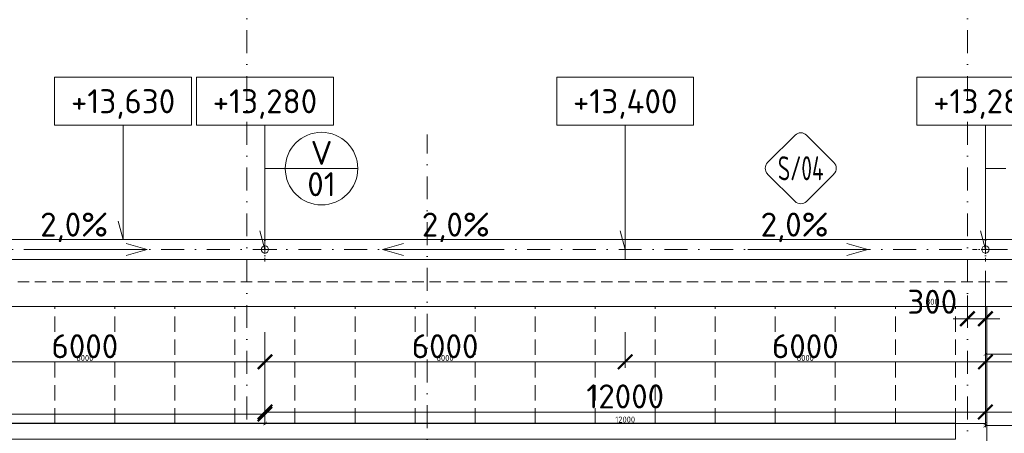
# Model space of a CAD drawing. Header units: millimetres. Extents: x -725694 to 5289369, y -1488057 to 2187451.
# Tile 210 of 256: x 122765 to 139164, y 174241 to 181125. Entities that reach past the tile are written whole.
import ezdxf
from ezdxf import colors
from ezdxf.entities.mleader import LeaderData, LeaderLine
from ezdxf.enums import TextEntityAlignment as Align
from ezdxf.math import Vec2, Vec3

# ---------------------------------------------------------------- set-up
doc = ezdxf.new("R2010")
doc.units = ezdxf.units.MM
for name, pattern in [('CENTERX2', [101.6, 63.5, -12.7, 12.7, -12.7]), ('DASHDOT', [25.4, 12.7, -6.35, 0, -6.35]), ('ČÁRKOVANÁ', [19.05, 12.7, -6.35])]:
    doc.linetypes.add(name, pattern=pattern)
doc.layers.get('Defpoints').update_dxf_attribs({"color": 8})
for name, color, linetype, lineweight in [('A99_N_kce-pohl', 1, 'Continuous', 9), ('A99_N_koty-200', 5, 'Continuous', 5), ('A99_N_koty-200 @ 200', 5, 'Continuous', 5), ('A99_N_koty-200 @ 50 (2)', 5, 'Continuous', 5), ('A99_N_koty-vysk', 160, 'Continuous', 5), ('A99_N_txt-popis-50 @ 200', 240, 'Continuous', 9), ('A99_N_znaceni 200', 5, 'Continuous', 5), ('A99_S_osy', 1, 'CENTERX2', 5)]:
    doc.layers.add(name, color=color, linetype=linetype, lineweight=lineweight)
doc.styles.add('A99_kota', font='isocpeur.ttf', dxfattribs={"height": 2})
doc.styles.add('A99_popis', font='isocpeur.ttf')
doc.styles.add('ad_popis 100', font='isocpeur.ttf', dxfattribs={"height": 200})
doc.dimstyles.new('A99_kota_200 new', dxfattribs={"dimscale": 200, "dimtxt": 2, "dimasz": 1.2, "dimexe": 0.5, "dimexo": 1.5, "dimgap": 0.3, "dimtad": 1, "dimdec": 0, "dimzin": 3, "dimdsep": 46, "dimtxsty": 'A99_kota', "dimblk": 'ARCHTICK', "dimcen": 2.5, "dimazin": 2, "dimtfac": 0.75, "dimtdec": 0, "dimtmove": 2, "dimatfit": 0, "dimfxl": 0, "dimtolj": 1, "dimtzin": 0, "dimlwd": 5, "dimlwe": 5, "dimarcsym": 0})

# ---------------------------------------------------------------- blocks, each defined once
blk = doc.blocks.new('*U66')
at = {"color": 0, "linetype": 'ByBlock'}
for p, q in [((5.7, -4), (5.7, -14.35)), ((5.7, -14.35), (5.286, -12.805))]:
    blk.add_line(p, q, dxfattribs=at)
blk.add_lwpolyline([(0, -4), (11.4, -4), (11.4, 0), (0, 0)], close=True, dxfattribs=at)
at = {"color": 0, "linetype": 'ByBlock', "style": 'A99_kota'}
for tag, p in [('VYSKA', (5.7, -2.241)), ('VYSKA_POPIS1', (5.7, -6.041)), ('VYSKA_POPIS2', (5.9, -9.541)), ('VYSKA_POPIS3', (5.9, -13.041))]:
    blk.add_attdef(tag, text='', height=2, dxfattribs=at).set_placement(p, align=Align.MIDDLE)
blk = doc.blocks.new('_ArchTick')
at = {"color": 0, "linetype": 'ByBlock', "const_width": 0.15}
blk.add_lwpolyline([(-0.5, -0.5), (0.5, 0.5)], dxfattribs=at)
blk = doc.blocks.new('*D5413')
at = {"layer": 'A99_N_koty-200', "color": 0, "linetype": 'Continuous', "lineweight": 5, "transparency": 16777216}
for p, q in [((138850, 176947.5), (138850, 176047.5)), ((138550, 176535), (138550, 176047.5)), ((138550, 176147.5), (138310, 176147.5)), ((138550, 176147.5), (138850, 176147.5)), ((138850, 176147.5), (139090, 176147.5))]:
    blk.add_line(p, q, dxfattribs=at)
at = {"layer": 'Defpoints', "color": 0, "linetype": 'Continuous', "lineweight": 0, "transparency": 16777216}
for p in [(138850, 177300), (138550, 176835), (138850, 176147.5)]:
    blk.add_point(p, dxfattribs=at)
at = {"layer": 'A99_N_koty-200', "color": 0, "linetype": 'Continuous', "lineweight": 5, "transparency": 16777216, "xscale": 240, "yscale": 240, "zscale": 240}
blk.add_blockref('_ArchTick', (138550, 176147.5), dxfattribs=at)
at = {"layer": 'A99_N_koty-200', "color": 0, "linetype": 'Continuous', "lineweight": 5, "transparency": 16777216, "xscale": 240, "yscale": 240, "zscale": 240, "rotation": 180}
blk.add_blockref('_ArchTick', (138850, 176147.5), dxfattribs=at)
at = {"layer": 'A99_N_koty-200', "color": 0, "linetype": 'Continuous', "transparency": 16777216, "insert": (137965, 176430), "char_height": 400, "attachment_point": 5, "style": 'A99_kota'}
blk.add_mtext('\\A1;300', dxfattribs=at)
blk = doc.blocks.new('*D5414')
at = {"layer": 'A99_N_koty-200', "color": 0, "linetype": 'Continuous', "lineweight": 5, "transparency": 16777216}
for p, q in [((138550, 176347.5), (138550, 176122.5)), ((138850, 176347.5), (138850, 176122.5)), ((138550, 176147.5), (138490, 176147.5)), ((138550, 176147.5), (138850, 176147.5)), ((138850, 176147.5), (138910, 176147.5))]:
    blk.add_line(p, q, dxfattribs=at)
at = {"layer": 'Defpoints', "color": 0, "linetype": 'Continuous', "lineweight": 0, "transparency": 16777216}
for p in [(138850, 177300), (138550, 176835), (138850, 176147.5)]:
    blk.add_point(p, dxfattribs=at)
at = {"layer": 'A99_N_koty-200', "color": 0, "linetype": 'Continuous', "lineweight": 5, "transparency": 16777216, "xscale": 60, "yscale": 60, "zscale": 60}
blk.add_blockref('_ArchTick', (138550, 176147.5), dxfattribs=at)
at = {"layer": 'A99_N_koty-200', "color": 0, "linetype": 'Continuous', "lineweight": 5, "transparency": 16777216, "xscale": 60, "yscale": 60, "zscale": 60, "rotation": 180}
blk.add_blockref('_ArchTick', (138850, 176147.5), dxfattribs=at)
at = {"layer": 'A99_N_koty-200', "color": 0, "linetype": 'Continuous', "transparency": 16777216, "insert": (137965, 176430), "char_height": 100, "attachment_point": 5, "style": 'A99_kota'}
blk.add_mtext('\\A1;300', dxfattribs=at)
blk = doc.blocks.new('*D5416')
at = {"layer": 'A99_N_koty-200', "color": 0, "linetype": 'Continuous', "lineweight": 5, "transparency": 16777216}
for p, q in [((126850, 175395), (126850, 174495)), ((138850, 175395), (138850, 174495)), ((126850, 174595), (138850, 174595))]:
    blk.add_line(p, q, dxfattribs=at)
at = {"layer": 'Defpoints', "color": 0, "linetype": 'Continuous', "lineweight": 0, "transparency": 16777216}
for p in [(126850, 177300), (138850, 176835), (138850, 174595)]:
    blk.add_point(p, dxfattribs=at)
at = {"layer": 'A99_N_koty-200', "color": 0, "linetype": 'Continuous', "lineweight": 5, "transparency": 16777216, "xscale": 240, "yscale": 240, "zscale": 240, "rotation": 180}
blk.add_blockref('_ArchTick', (126850, 174595), dxfattribs=at)
at = {"layer": 'A99_N_koty-200', "color": 0, "linetype": 'Continuous', "lineweight": 5, "transparency": 16777216, "xscale": 240, "yscale": 240, "zscale": 240}
blk.add_blockref('_ArchTick', (138850, 174595), dxfattribs=at)
at = {"layer": 'A99_N_koty-200', "color": 0, "linetype": 'Continuous', "transparency": 16777216, "insert": (132850, 174855), "char_height": 400, "attachment_point": 5, "style": 'A99_kota'}
blk.add_mtext('\\A1;12000', dxfattribs=at)
blk = doc.blocks.new('*D5417')
at = {"layer": 'A99_N_koty-200', "color": 0, "linetype": 'Continuous', "lineweight": 5, "transparency": 16777216}
for p, q in [((126850, 174605), (126850, 174380)), ((138850, 174605), (138850, 174380)), ((126850, 174405), (138850, 174405))]:
    blk.add_line(p, q, dxfattribs=at)
at = {"layer": 'Defpoints', "color": 0, "linetype": 'Continuous', "lineweight": 0, "transparency": 16777216}
for p in [(126850, 177300), (138850, 176835), (138850, 174405)]:
    blk.add_point(p, dxfattribs=at)
at = {"layer": 'A99_N_koty-200', "color": 0, "linetype": 'Continuous', "lineweight": 5, "transparency": 16777216, "xscale": 60, "yscale": 60, "zscale": 60, "rotation": 180}
blk.add_blockref('_ArchTick', (126850, 174405), dxfattribs=at)
at = {"layer": 'A99_N_koty-200', "color": 0, "linetype": 'Continuous', "lineweight": 5, "transparency": 16777216, "xscale": 60, "yscale": 60, "zscale": 60}
blk.add_blockref('_ArchTick', (138850, 174405), dxfattribs=at)
at = {"layer": 'A99_N_koty-200', "color": 0, "linetype": 'Continuous', "transparency": 16777216, "insert": (132850, 174470), "char_height": 100, "attachment_point": 5, "style": 'A99_kota'}
blk.add_mtext('\\A1;12000', dxfattribs=at)
blk = doc.blocks.new('*D5419')
at = {"layer": 'A99_N_koty-200', "color": 0, "linetype": 'Continuous', "lineweight": 5, "transparency": 16777216}
for p, q in [((132850, 175925), (132850, 175330)), ((138850, 175925), (138850, 175330)), ((138850, 175430), (132850, 175430))]:
    blk.add_line(p, q, dxfattribs=at)
at = {"layer": 'Defpoints', "color": 0, "linetype": 'Continuous', "lineweight": 0, "transparency": 16777216}
for p in [(132850, 176225), (138850, 176225), (132850, 175430)]:
    blk.add_point(p, dxfattribs=at)
at = {"layer": 'A99_N_koty-200', "color": 0, "linetype": 'Continuous', "lineweight": 5, "transparency": 16777216, "xscale": 240, "yscale": 240, "zscale": 240, "rotation": 180}
blk.add_blockref('_ArchTick', (132850, 175430), dxfattribs=at)
at = {"layer": 'A99_N_koty-200', "color": 0, "linetype": 'Continuous', "lineweight": 5, "transparency": 16777216, "xscale": 240, "yscale": 240, "zscale": 240}
blk.add_blockref('_ArchTick', (138850, 175430), dxfattribs=at)
at = {"layer": 'A99_N_koty-200', "color": 0, "linetype": 'Continuous', "transparency": 16777216, "insert": (135850, 175690), "char_height": 400, "attachment_point": 5, "style": 'A99_kota'}
blk.add_mtext('\\A1;6000', dxfattribs=at)
blk = doc.blocks.new('*D5420')
at = {"layer": 'A99_N_koty-200', "color": 0, "linetype": 'Continuous', "lineweight": 5, "transparency": 16777216}
for p, q in [((132850, 175630), (132850, 175405)), ((138850, 175630), (138850, 175405)), ((138850, 175430), (132850, 175430))]:
    blk.add_line(p, q, dxfattribs=at)
at = {"layer": 'Defpoints', "color": 0, "linetype": 'Continuous', "lineweight": 0, "transparency": 16777216}
for p in [(132850, 176225), (138850, 176225), (132850, 175430)]:
    blk.add_point(p, dxfattribs=at)
at = {"layer": 'A99_N_koty-200', "color": 0, "linetype": 'Continuous', "lineweight": 5, "transparency": 16777216, "xscale": 60, "yscale": 60, "zscale": 60, "rotation": 180}
blk.add_blockref('_ArchTick', (132850, 175430), dxfattribs=at)
at = {"layer": 'A99_N_koty-200', "color": 0, "linetype": 'Continuous', "lineweight": 5, "transparency": 16777216, "xscale": 60, "yscale": 60, "zscale": 60}
blk.add_blockref('_ArchTick', (138850, 175430), dxfattribs=at)
at = {"layer": 'A99_N_koty-200', "color": 0, "linetype": 'Continuous', "transparency": 16777216, "insert": (135850, 175495), "char_height": 100, "attachment_point": 5, "style": 'A99_kota'}
blk.add_mtext('\\A1;6000', dxfattribs=at)
blk = doc.blocks.new('*D5455')
at = {"layer": 'A99_N_koty-200', "color": 0, "linetype": 'Continuous', "lineweight": 5, "transparency": 16777216}
for p, q in [((114850, 175360), (114850, 174460)), ((126850, 175360), (126850, 174460)), ((114850, 174560), (126850, 174560))]:
    blk.add_line(p, q, dxfattribs=at)
at = {"layer": 'Defpoints', "color": 0, "linetype": 'Continuous', "lineweight": 0, "transparency": 16777216}
for p in [(114850, 176835), (126850, 176835), (126850, 174560)]:
    blk.add_point(p, dxfattribs=at)
at = {"layer": 'A99_N_koty-200', "color": 0, "linetype": 'Continuous', "lineweight": 5, "transparency": 16777216, "xscale": 240, "yscale": 240, "zscale": 240, "rotation": 180}
blk.add_blockref('_ArchTick', (114850, 174560), dxfattribs=at)
at = {"layer": 'A99_N_koty-200', "color": 0, "linetype": 'Continuous', "lineweight": 5, "transparency": 16777216, "xscale": 240, "yscale": 240, "zscale": 240}
blk.add_blockref('_ArchTick', (126850, 174560), dxfattribs=at)
at = {"layer": 'A99_N_koty-200', "color": 0, "linetype": 'Continuous', "transparency": 16777216, "insert": (120850, 174820), "char_height": 400, "attachment_point": 5, "style": 'A99_kota'}
blk.add_mtext('\\A1;12000', dxfattribs=at)
blk = doc.blocks.new('*D5456')
at = {"layer": 'A99_N_koty-200', "color": 0, "linetype": 'Continuous', "lineweight": 5, "transparency": 16777216}
for p, q in [((114850, 174605), (114850, 174380)), ((126850, 174605), (126850, 174380)), ((114850, 174405), (126850, 174405))]:
    blk.add_line(p, q, dxfattribs=at)
at = {"layer": 'Defpoints', "color": 0, "linetype": 'Continuous', "lineweight": 0, "transparency": 16777216}
for p in [(114850, 176835), (126850, 176835), (126850, 174405)]:
    blk.add_point(p, dxfattribs=at)
at = {"layer": 'A99_N_koty-200', "color": 0, "linetype": 'Continuous', "lineweight": 5, "transparency": 16777216, "xscale": 60, "yscale": 60, "zscale": 60, "rotation": 180}
blk.add_blockref('_ArchTick', (114850, 174405), dxfattribs=at)
at = {"layer": 'A99_N_koty-200', "color": 0, "linetype": 'Continuous', "lineweight": 5, "transparency": 16777216, "xscale": 60, "yscale": 60, "zscale": 60}
blk.add_blockref('_ArchTick', (126850, 174405), dxfattribs=at)
at = {"layer": 'A99_N_koty-200', "color": 0, "linetype": 'Continuous', "transparency": 16777216, "insert": (120850, 174470), "char_height": 100, "attachment_point": 5, "style": 'A99_kota'}
blk.add_mtext('\\A1;12000', dxfattribs=at)
blk = doc.blocks.new('*D5461')
at = {"layer": 'A99_N_koty-200', "color": 0, "linetype": 'Continuous', "lineweight": 5, "transparency": 16777216}
for p, q in [((120850, 175925), (120850, 175330)), ((126850, 175925), (126850, 175330)), ((126850, 175430), (120850, 175430))]:
    blk.add_line(p, q, dxfattribs=at)
at = {"layer": 'Defpoints', "color": 0, "linetype": 'Continuous', "lineweight": 0, "transparency": 16777216}
for p in [(120850, 176225), (126850, 176225), (120850, 175430)]:
    blk.add_point(p, dxfattribs=at)
at = {"layer": 'A99_N_koty-200', "color": 0, "linetype": 'Continuous', "lineweight": 5, "transparency": 16777216, "xscale": 240, "yscale": 240, "zscale": 240, "rotation": 180}
blk.add_blockref('_ArchTick', (120850, 175430), dxfattribs=at)
at = {"layer": 'A99_N_koty-200', "color": 0, "linetype": 'Continuous', "lineweight": 5, "transparency": 16777216, "xscale": 240, "yscale": 240, "zscale": 240}
blk.add_blockref('_ArchTick', (126850, 175430), dxfattribs=at)
at = {"layer": 'A99_N_koty-200', "color": 0, "linetype": 'Continuous', "transparency": 16777216, "insert": (123850, 175690), "char_height": 400, "attachment_point": 5, "style": 'A99_kota'}
blk.add_mtext('\\A1;6000', dxfattribs=at)
blk = doc.blocks.new('*D5462')
at = {"layer": 'A99_N_koty-200', "color": 0, "linetype": 'Continuous', "lineweight": 5, "transparency": 16777216}
for p, q in [((120850, 175630), (120850, 175405)), ((126850, 175630), (126850, 175405)), ((126850, 175430), (120850, 175430))]:
    blk.add_line(p, q, dxfattribs=at)
at = {"layer": 'Defpoints', "color": 0, "linetype": 'Continuous', "lineweight": 0, "transparency": 16777216}
for p in [(120850, 176225), (126850, 176225), (120850, 175430)]:
    blk.add_point(p, dxfattribs=at)
at = {"layer": 'A99_N_koty-200', "color": 0, "linetype": 'Continuous', "lineweight": 5, "transparency": 16777216, "xscale": 60, "yscale": 60, "zscale": 60, "rotation": 180}
blk.add_blockref('_ArchTick', (120850, 175430), dxfattribs=at)
at = {"layer": 'A99_N_koty-200', "color": 0, "linetype": 'Continuous', "lineweight": 5, "transparency": 16777216, "xscale": 60, "yscale": 60, "zscale": 60}
blk.add_blockref('_ArchTick', (126850, 175430), dxfattribs=at)
at = {"layer": 'A99_N_koty-200', "color": 0, "linetype": 'Continuous', "transparency": 16777216, "insert": (123850, 175495), "char_height": 100, "attachment_point": 5, "style": 'A99_kota'}
blk.add_mtext('\\A1;6000', dxfattribs=at)
blk = doc.blocks.new('*D5464')
at = {"layer": 'A99_N_koty-200', "color": 0, "linetype": 'Continuous', "lineweight": 5, "transparency": 16777216}
for p, q in [((126850, 175925), (126850, 175330)), ((132850, 175925), (132850, 175330)), ((126850, 175430), (132850, 175430))]:
    blk.add_line(p, q, dxfattribs=at)
at = {"layer": 'Defpoints', "color": 0, "linetype": 'Continuous', "lineweight": 0, "transparency": 16777216}
for p in [(126850, 176225), (132850, 176225), (132850, 175430)]:
    blk.add_point(p, dxfattribs=at)
at = {"layer": 'A99_N_koty-200', "color": 0, "linetype": 'Continuous', "lineweight": 5, "transparency": 16777216, "xscale": 240, "yscale": 240, "zscale": 240, "rotation": 180}
blk.add_blockref('_ArchTick', (126850, 175430), dxfattribs=at)
at = {"layer": 'A99_N_koty-200', "color": 0, "linetype": 'Continuous', "lineweight": 5, "transparency": 16777216, "xscale": 240, "yscale": 240, "zscale": 240}
blk.add_blockref('_ArchTick', (132850, 175430), dxfattribs=at)
at = {"layer": 'A99_N_koty-200', "color": 0, "linetype": 'Continuous', "transparency": 16777216, "insert": (129850, 175690), "char_height": 400, "attachment_point": 5, "style": 'A99_kota'}
blk.add_mtext('\\A1;6000', dxfattribs=at)
blk = doc.blocks.new('*D5465')
at = {"layer": 'A99_N_koty-200', "color": 0, "linetype": 'Continuous', "lineweight": 5, "transparency": 16777216}
for p, q in [((126850, 175630), (126850, 175405)), ((132850, 175630), (132850, 175405)), ((126850, 175430), (132850, 175430))]:
    blk.add_line(p, q, dxfattribs=at)
at = {"layer": 'Defpoints', "color": 0, "linetype": 'Continuous', "lineweight": 0, "transparency": 16777216}
for p in [(126850, 176225), (132850, 176225), (132850, 175430)]:
    blk.add_point(p, dxfattribs=at)
at = {"layer": 'A99_N_koty-200', "color": 0, "linetype": 'Continuous', "lineweight": 5, "transparency": 16777216, "xscale": 60, "yscale": 60, "zscale": 60, "rotation": 180}
blk.add_blockref('_ArchTick', (126850, 175430), dxfattribs=at)
at = {"layer": 'A99_N_koty-200', "color": 0, "linetype": 'Continuous', "lineweight": 5, "transparency": 16777216, "xscale": 60, "yscale": 60, "zscale": 60}
blk.add_blockref('_ArchTick', (132850, 175430), dxfattribs=at)
at = {"layer": 'A99_N_koty-200', "color": 0, "linetype": 'Continuous', "transparency": 16777216, "insert": (129850, 175495), "char_height": 100, "attachment_point": 5, "style": 'A99_kota'}
blk.add_mtext('\\A1;6000', dxfattribs=at)
blk = doc.blocks.new('*D5542')
at = {"layer": 'A99_N_koty-200', "color": 0, "linetype": 'Continuous', "lineweight": 5, "transparency": 16777216}
for p, q in [((138850, 175395), (138850, 174495)), ((150250, 175395), (150250, 174495)), ((138850, 174595), (150250, 174595))]:
    blk.add_line(p, q, dxfattribs=at)
at = {"layer": 'Defpoints', "color": 0, "linetype": 'Continuous', "lineweight": 0, "transparency": 16777216}
for p in [(138850, 176800), (150250, 176800), (150250, 174595)]:
    blk.add_point(p, dxfattribs=at)
at = {"layer": 'A99_N_koty-200', "color": 0, "linetype": 'Continuous', "lineweight": 5, "transparency": 16777216, "xscale": 240, "yscale": 240, "zscale": 240, "rotation": 180}
blk.add_blockref('_ArchTick', (138850, 174595), dxfattribs=at)
at = {"layer": 'A99_N_koty-200', "color": 0, "linetype": 'Continuous', "lineweight": 5, "transparency": 16777216, "xscale": 240, "yscale": 240, "zscale": 240}
blk.add_blockref('_ArchTick', (150250, 174595), dxfattribs=at)
at = {"layer": 'A99_N_koty-200', "color": 0, "linetype": 'Continuous', "transparency": 16777216, "insert": (143942.5, 174855), "char_height": 400, "attachment_point": 5, "style": 'A99_kota'}
blk.add_mtext('\\A1;11400', dxfattribs=at)
blk = doc.blocks.new('*D5543')
at = {"layer": 'A99_N_koty-200', "color": 0, "linetype": 'Continuous', "lineweight": 5, "transparency": 16777216}
for p, q in [((138850, 174570), (138850, 174345)), ((150250, 174570), (150250, 174345)), ((138850, 174370), (150250, 174370))]:
    blk.add_line(p, q, dxfattribs=at)
at = {"layer": 'Defpoints', "color": 0, "linetype": 'Continuous', "lineweight": 0, "transparency": 16777216}
for p in [(138850, 176800), (150250, 176800), (150250, 174370)]:
    blk.add_point(p, dxfattribs=at)
at = {"layer": 'A99_N_koty-200', "color": 0, "linetype": 'Continuous', "lineweight": 5, "transparency": 16777216, "xscale": 60, "yscale": 60, "zscale": 60, "rotation": 180}
blk.add_blockref('_ArchTick', (138850, 174370), dxfattribs=at)
at = {"layer": 'A99_N_koty-200', "color": 0, "linetype": 'Continuous', "lineweight": 5, "transparency": 16777216, "xscale": 60, "yscale": 60, "zscale": 60}
blk.add_blockref('_ArchTick', (150250, 174370), dxfattribs=at)
at = {"layer": 'A99_N_koty-200', "color": 0, "linetype": 'Continuous', "transparency": 16777216, "insert": (144550, 174435), "char_height": 100, "attachment_point": 5, "style": 'A99_kota'}
blk.add_mtext('\\A1;11400', dxfattribs=at)
blk = doc.blocks.new('*D5548')
at = {"layer": 'A99_N_koty-200', "color": 0, "linetype": 'Continuous', "lineweight": 5, "transparency": 16777216}
for p, q in [((144550, 176230), (144550, 175330)), ((138850, 176055), (138850, 175330)), ((138850, 175430), (144550, 175430))]:
    blk.add_line(p, q, dxfattribs=at)
at = {"layer": 'Defpoints', "color": 0, "linetype": 'Continuous', "lineweight": 0, "transparency": 16777216}
for p in [(144550, 176810), (138850, 176355), (144550, 175430)]:
    blk.add_point(p, dxfattribs=at)
at = {"layer": 'A99_N_koty-200', "color": 0, "linetype": 'Continuous', "lineweight": 5, "transparency": 16777216, "xscale": 240, "yscale": 240, "zscale": 240, "rotation": 180}
blk.add_blockref('_ArchTick', (138850, 175430), dxfattribs=at)
at = {"layer": 'A99_N_koty-200', "color": 0, "linetype": 'Continuous', "lineweight": 5, "transparency": 16777216, "xscale": 240, "yscale": 240, "zscale": 240}
blk.add_blockref('_ArchTick', (144550, 175430), dxfattribs=at)
at = {"layer": 'A99_N_koty-200', "color": 0, "linetype": 'Continuous', "transparency": 16777216, "insert": (141700, 175690), "char_height": 400, "attachment_point": 5, "style": 'A99_kota'}
blk.add_mtext('\\A1;5700', dxfattribs=at)
blk = doc.blocks.new('*D5549')
at = {"layer": 'A99_N_koty-200', "color": 0, "linetype": 'Continuous', "lineweight": 5, "transparency": 16777216}
for p, q in [((138850, 175760), (138850, 175535)), ((144550, 175760), (144550, 175535)), ((138850, 175560), (144550, 175560))]:
    blk.add_line(p, q, dxfattribs=at)
at = {"layer": 'Defpoints', "color": 0, "linetype": 'Continuous', "lineweight": 0, "transparency": 16777216}
for p in [(144550, 176810), (138850, 176355), (144550, 175560)]:
    blk.add_point(p, dxfattribs=at)
at = {"layer": 'A99_N_koty-200', "color": 0, "linetype": 'Continuous', "lineweight": 5, "transparency": 16777216, "xscale": 60, "yscale": 60, "zscale": 60, "rotation": 180}
blk.add_blockref('_ArchTick', (138850, 175560), dxfattribs=at)
at = {"layer": 'A99_N_koty-200', "color": 0, "linetype": 'Continuous', "lineweight": 5, "transparency": 16777216, "xscale": 60, "yscale": 60, "zscale": 60}
blk.add_blockref('_ArchTick', (144550, 175560), dxfattribs=at)
at = {"layer": 'A99_N_koty-200', "color": 0, "linetype": 'Continuous', "transparency": 16777216, "insert": (141700, 175625), "char_height": 100, "attachment_point": 5, "style": 'A99_kota'}
blk.add_mtext('\\A1;5700', dxfattribs=at)
blk = doc.blocks.new('*U100')
at = {"color": 0}
for p, q in [((-0.72, 4.14), (-4.15, 0.71)), ((4.14, 0.71), (0.71, 4.14)), ((-4.15, -0.72), (-0.72, -4.15)), ((0.71, -4.15), (4.14, -0.72))]:
    blk.add_line(p, q, dxfattribs=at)
for centre, start, end in [((0, 3.42), 45, 135), ((-3.43, 0), 135, 225), ((3.42, 0), 315, 45), ((0, -3.43), 225, 315)]:
    blk.add_arc(centre, 1.01, start, end, dxfattribs=at)
at = {"color": 0, "linetype": 'ByBlock', "style": 'A99_popis', "width": 0.953108}
blk.add_attdef('SKLADBA', text='', height=3, rotation=0.0103, dxfattribs=at).set_placement((-2.86, -1.51), (2.86, -1.5), align=Align.FIT)
blk = doc.blocks.new('*D5824')
at = {"layer": 'A99_N_koty-200', "color": 0, "linetype": 'Continuous', "lineweight": 5, "transparency": 16777216}
for p, q in [((151100, 174467.5), (151100, 173567.5)), ((138875, 173667.5), (138875, 173567.5)), ((138875, 173667.5), (151100, 173667.5))]:
    blk.add_line(p, q, dxfattribs=at)
at = {"layer": 'Defpoints', "color": 0, "linetype": 'Continuous', "lineweight": 0, "transparency": 16777216}
for p in [(151100, 176350), (138875, 173747.5), (151100, 173667.5)]:
    blk.add_point(p, dxfattribs=at)
at = {"layer": 'A99_N_koty-200', "color": 0, "linetype": 'Continuous', "lineweight": 5, "transparency": 16777216, "xscale": 240, "yscale": 240, "zscale": 240, "rotation": 180}
blk.add_blockref('_ArchTick', (138875, 173667.5), dxfattribs=at)
at = {"layer": 'A99_N_koty-200', "color": 0, "linetype": 'Continuous', "lineweight": 5, "transparency": 16777216, "xscale": 240, "yscale": 240, "zscale": 240}
blk.add_blockref('_ArchTick', (151100, 173667.5), dxfattribs=at)
at = {"layer": 'A99_N_koty-200', "color": 0, "linetype": 'Continuous', "transparency": 16777216, "insert": (143910, 173927.5), "char_height": 400, "attachment_point": 5, "style": 'A99_kota'}
blk.add_mtext('\\A1;12225', dxfattribs=at)
blk = doc.blocks.new('*D5825')
at = {"layer": 'A99_N_koty-200', "color": 0, "linetype": 'Continuous', "lineweight": 5, "transparency": 16777216}
for p, q in [((151100, 173867.5), (151100, 173642.5)), ((138875, 173672.5), (138875, 173642.5)), ((138875, 173667.5), (151100, 173667.5))]:
    blk.add_line(p, q, dxfattribs=at)
at = {"layer": 'Defpoints', "color": 0, "linetype": 'Continuous', "lineweight": 0, "transparency": 16777216}
for p in [(151100, 176350), (138875, 173747.5), (151100, 173667.5)]:
    blk.add_point(p, dxfattribs=at)
at = {"layer": 'A99_N_koty-200', "color": 0, "linetype": 'Continuous', "lineweight": 5, "transparency": 16777216, "xscale": 60, "yscale": 60, "zscale": 60, "rotation": 180}
blk.add_blockref('_ArchTick', (138875, 173667.5), dxfattribs=at)
at = {"layer": 'A99_N_koty-200', "color": 0, "linetype": 'Continuous', "lineweight": 5, "transparency": 16777216, "xscale": 60, "yscale": 60, "zscale": 60}
blk.add_blockref('_ArchTick', (151100, 173667.5), dxfattribs=at)
at = {"layer": 'A99_N_koty-200', "color": 0, "linetype": 'Continuous', "transparency": 16777216, "insert": (144987.5, 173732.5), "char_height": 100, "attachment_point": 5, "style": 'A99_kota'}
blk.add_mtext('\\A1;12225', dxfattribs=at)
blk = doc.blocks.new('*U20')
at = {"color": 0, "linetype": 'ByBlock'}
blk.add_line((-3.02, 0), (3.02, 0), dxfattribs=at)
blk.add_circle((0, 0), 3.02, dxfattribs=at)
at = {"color": 0, "linetype": 'ByBlock', "style": 'A99_popis'}
for tag, p in [('KATEGORIE', (0, 1.31)), ('PRVEK', (0, -1.298))]:
    blk.add_attdef(tag, text='', height=2, dxfattribs=at).set_placement(p, align=Align.MIDDLE_CENTER)
blk = doc.blocks.new('*U453')
at = {"color": 0, "linetype": 'ByBlock'}
for p, q in [((5.7, -4), (5.7, -13.525)), ((5.7, -13.525), (5.286, -11.98))]:
    blk.add_line(p, q, dxfattribs=at)
blk.add_lwpolyline([(0, -4), (11.4, -4), (11.4, 0), (0, 0)], close=True, dxfattribs=at)
at = {"color": 0, "linetype": 'ByBlock', "style": 'A99_kota'}
for tag, p in [('VYSKA', (5.7, -2.241)), ('VYSKA_POPIS1', (5.7, -6.041)), ('VYSKA_POPIS2', (5.9, -9.541)), ('VYSKA_POPIS3', (5.9, -13.041))]:
    blk.add_attdef(tag, text='', height=2, dxfattribs=at).set_placement(p, align=Align.MIDDLE)
blk = doc.blocks.new('*U6302')
at = {"layer": 'A99_N_koty-200 @ 200', "linetype": 'Continuous'}
dim = blk.add_linear_dim(base=(138850, 176147.5), p1=(138550, 176835), p2=(138850, 177300), dimstyle='A99_kota_200 new', override={"dimscale": 200, "dimtix": 1, "dimtofl": 1, "dimtmove": 2, "dimatfit": 0}, dxfattribs=at)
dim.commit()
dim.dimension.update_dxf_attribs({"geometry": '*D5413', "text_midpoint": (137965, 176430), "dimtype": 128})
at = {"layer": 'A99_N_koty-200 @ 50 (2)', "linetype": 'Continuous'}
dim = blk.add_linear_dim(base=(138850, 176147.5), p1=(138550, 176835), p2=(138850, 177300), dimstyle='A99_kota_200 new', override={"dimscale": 50, "dimtix": 1, "dimtofl": 1, "dimtmove": 2, "dimatfit": 0}, dxfattribs=at)
dim.commit()
dim.dimension.update_dxf_attribs({"geometry": '*D5414', "text_midpoint": (137965, 176430), "dimtype": 128})
blk = doc.blocks.new('*U6303')
at = {"layer": 'A99_N_koty-200 @ 200', "linetype": 'Continuous'}
dim = blk.add_linear_dim(base=(138850, 174595), p1=(126850, 177300), p2=(138850, 176835), dimstyle='A99_kota_200 new', override={"dimscale": 200, "dimtix": 1, "dimtofl": 1, "dimtmove": 2, "dimatfit": 0}, dxfattribs=at)
dim.commit()
dim.dimension.update_dxf_attribs({"geometry": '*D5416', "text_midpoint": (132850, 174855)})
at = {"layer": 'A99_N_koty-200 @ 50 (2)', "linetype": 'Continuous'}
dim = blk.add_linear_dim(base=(138850, 174405), p1=(126850, 177300), p2=(138850, 176835), dimstyle='A99_kota_200 new', override={"dimscale": 50, "dimtix": 1, "dimtofl": 1, "dimtmove": 2, "dimatfit": 0}, dxfattribs=at)
dim.commit()
dim.dimension.update_dxf_attribs({"geometry": '*D5417', "text_midpoint": (132850, 174470)})
blk = doc.blocks.new('*U6304')
at = {"layer": 'A99_N_koty-200 @ 200', "linetype": 'Continuous'}
dim = blk.add_linear_dim(base=(132850, 175430), p1=(138850, 176225), p2=(132850, 176225), angle=180, dimstyle='A99_kota_200 new', override={"dimscale": 200, "dimtix": 1, "dimtofl": 1, "dimtmove": 2, "dimatfit": 0}, dxfattribs=at)
dim.commit()
dim.dimension.update_dxf_attribs({"geometry": '*D5419', "text_midpoint": (135850, 175690)})
at = {"layer": 'A99_N_koty-200 @ 50 (2)', "linetype": 'Continuous'}
dim = blk.add_linear_dim(base=(132850, 175430), p1=(138850, 176225), p2=(132850, 176225), angle=180, dimstyle='A99_kota_200 new', override={"dimscale": 50, "dimtix": 1, "dimtofl": 1, "dimtmove": 2, "dimatfit": 0}, dxfattribs=at)
dim.commit()
dim.dimension.update_dxf_attribs({"geometry": '*D5420', "text_midpoint": (135850, 175495)})
blk = doc.blocks.new('*U6316')
at = {"layer": 'A99_N_koty-200 @ 200', "linetype": 'Continuous'}
dim = blk.add_linear_dim(base=(126850, 174560), p1=(114850, 176835), p2=(126850, 176835), dimstyle='A99_kota_200 new', override={"dimscale": 200, "dimtix": 1, "dimtofl": 1, "dimtmove": 2, "dimatfit": 0}, dxfattribs=at)
dim.commit()
dim.dimension.update_dxf_attribs({"geometry": '*D5455', "text_midpoint": (120850, 174820)})
at = {"layer": 'A99_N_koty-200 @ 50 (2)', "linetype": 'Continuous'}
dim = blk.add_linear_dim(base=(126850, 174405), p1=(114850, 176835), p2=(126850, 176835), dimstyle='A99_kota_200 new', override={"dimscale": 50, "dimtix": 1, "dimtofl": 1, "dimtmove": 2, "dimatfit": 0}, dxfattribs=at)
dim.commit()
dim.dimension.update_dxf_attribs({"geometry": '*D5456', "text_midpoint": (120850, 174470)})
blk = doc.blocks.new('*U6318')
at = {"layer": 'A99_N_koty-200 @ 200', "linetype": 'Continuous'}
dim = blk.add_linear_dim(base=(120850, 175430), p1=(126850, 176225), p2=(120850, 176225), angle=180, dimstyle='A99_kota_200 new', override={"dimscale": 200, "dimtix": 1, "dimtofl": 1, "dimtmove": 2, "dimatfit": 0}, dxfattribs=at)
dim.commit()
dim.dimension.update_dxf_attribs({"geometry": '*D5461', "text_midpoint": (123850, 175690)})
at = {"layer": 'A99_N_koty-200 @ 50 (2)', "linetype": 'Continuous'}
dim = blk.add_linear_dim(base=(120850, 175430), p1=(126850, 176225), p2=(120850, 176225), angle=180, dimstyle='A99_kota_200 new', override={"dimscale": 50, "dimtix": 1, "dimtofl": 1, "dimtmove": 2, "dimatfit": 0}, dxfattribs=at)
dim.commit()
dim.dimension.update_dxf_attribs({"geometry": '*D5462', "text_midpoint": (123850, 175495)})
blk = doc.blocks.new('*U6319')
at = {"layer": 'A99_N_koty-200 @ 200', "linetype": 'Continuous'}
dim = blk.add_linear_dim(base=(132850, 175430), p1=(126850, 176225), p2=(132850, 176225), dimstyle='A99_kota_200 new', override={"dimscale": 200, "dimtix": 1, "dimtofl": 1, "dimtmove": 2, "dimatfit": 0}, dxfattribs=at)
dim.commit()
dim.dimension.update_dxf_attribs({"geometry": '*D5464', "text_midpoint": (129850, 175690)})
at = {"layer": 'A99_N_koty-200 @ 50 (2)', "linetype": 'Continuous'}
dim = blk.add_linear_dim(base=(132850, 175430), p1=(126850, 176225), p2=(132850, 176225), dimstyle='A99_kota_200 new', override={"dimscale": 50, "dimtix": 1, "dimtofl": 1, "dimtmove": 2, "dimatfit": 0}, dxfattribs=at)
dim.commit()
dim.dimension.update_dxf_attribs({"geometry": '*D5465', "text_midpoint": (129850, 175495)})
blk = doc.blocks.new('*U6345')
at = {"layer": 'A99_N_koty-200 @ 200', "linetype": 'Continuous'}
dim = blk.add_linear_dim(base=(150250, 174595), p1=(138850, 176800), p2=(150250, 176800), dimstyle='A99_kota_200 new', override={"dimscale": 200, "dimtix": 1, "dimtofl": 1, "dimtmove": 2, "dimatfit": 0}, dxfattribs=at)
dim.commit()
dim.dimension.update_dxf_attribs({"geometry": '*D5542', "text_midpoint": (143942.5, 174855), "dimtype": 128})
at = {"layer": 'A99_N_koty-200 @ 50 (2)', "linetype": 'Continuous'}
dim = blk.add_linear_dim(base=(150250, 174370), p1=(138850, 176800), p2=(150250, 176800), dimstyle='A99_kota_200 new', override={"dimscale": 50, "dimtix": 1, "dimtofl": 1, "dimtmove": 2, "dimatfit": 0}, dxfattribs=at)
dim.commit()
dim.dimension.update_dxf_attribs({"geometry": '*D5543', "text_midpoint": (144550, 174435)})
blk = doc.blocks.new('*U6347')
at = {"layer": 'A99_N_koty-200 @ 200', "linetype": 'Continuous'}
dim = blk.add_linear_dim(base=(144550, 175430), p1=(138850, 176355), p2=(144550, 176810), dimstyle='A99_kota_200 new', override={"dimscale": 200, "dimtix": 1, "dimtofl": 1, "dimtmove": 2, "dimatfit": 0}, dxfattribs=at)
dim.commit()
dim.dimension.update_dxf_attribs({"geometry": '*D5548', "text_midpoint": (141700, 175690)})
at = {"layer": 'A99_N_koty-200 @ 50 (2)', "linetype": 'Continuous'}
dim = blk.add_linear_dim(base=(144550, 175560), p1=(138850, 176355), p2=(144550, 176810), dimstyle='A99_kota_200 new', override={"dimscale": 50, "dimtix": 1, "dimtofl": 1, "dimtmove": 2, "dimatfit": 0}, dxfattribs=at)
dim.commit()
dim.dimension.update_dxf_attribs({"geometry": '*D5549', "text_midpoint": (141700, 175625)})
blk = doc.blocks.new('*U6464')
at = {"layer": 'A99_N_koty-200 @ 200', "linetype": 'Continuous'}
dim = blk.add_linear_dim(base=(151100, 173667.5), p1=(138875, 173747.5), p2=(151100, 176350), dimstyle='A99_kota_200 new', override={"dimscale": 200, "dimtix": 1, "dimtofl": 1, "dimtmove": 2, "dimatfit": 0}, dxfattribs=at)
dim.commit()
dim.dimension.update_dxf_attribs({"geometry": '*D5824', "text_midpoint": (143910, 173927.5), "dimtype": 128})
at = {"layer": 'A99_N_koty-200 @ 50 (2)', "linetype": 'Continuous'}
dim = blk.add_linear_dim(base=(151100, 173667.5), p1=(138875, 173747.5), p2=(151100, 176350), dimstyle='A99_kota_200 new', override={"dimscale": 50, "dimtix": 1, "dimtofl": 1, "dimtmove": 2, "dimatfit": 0}, dxfattribs=at)
dim.commit()
dim.dimension.update_dxf_attribs({"geometry": '*D5825', "text_midpoint": (144987.5, 173732.5)})

msp = doc.modelspace()

# ---------------------------------------------------------------- linework, layer by layer
at = {"layer": 'A99_N_kce-pohl', "linetype": 'ČÁRKOVANÁ', "lineweight": 9, "ltscale": 15}
msp.add_line((5860, 176760), (150690, 176760), dxfattribs=at)
at = {"layer": 'A99_N_kce-pohl', "linetype": 'Continuous', "lineweight": 9, "ltscale": 25}
msp.add_line((138875.5, 176350), (151100, 176350), dxfattribs=at)
at = {"layer": 'A99_N_kce-pohl', "linetype": 'Continuous', "ltscale": 25}
msp.add_lwpolyline([(150690, 177135), (150690, 177465), (6000, 177465), (6000, 177135)], close=True, dxfattribs=at)
at = {"layer": 'A99_N_kce-pohl', "linetype": 'DASHDOT', "lineweight": 5, "ltscale": 5}
for points in [[(126850, 177100), (126850, 177500)], [(138850, 177100), (138850, 177500)], [(126650, 177300), (127050, 177300)], [(138650, 177300), (139050, 177300)]]:
    msp.add_lwpolyline(points, dxfattribs=at)
at = {"layer": 'A99_N_kce-pohl', "linetype": 'Continuous', "ltscale": 25}
for points in [[(132850, 177135), (132850, 177465)], [(7180, 174440), (-650, 174440), (-650, 148960), (138875, 148960), (138875, 176350)]]:
    msp.add_lwpolyline(points, dxfattribs=at)
at = {"layer": 'A99_N_kce-pohl', "linetype": 'Continuous', "lineweight": 9, "ltscale": 15}
msp.add_lwpolyline([(138875.5, 176350), (7180, 176350)], dxfattribs=at)
at = {"layer": 'A99_N_kce-pohl', "color": 30, "linetype": 'ČÁRKOVANÁ', "lineweight": 5, "ltscale": 20, "true_color": 0xff6e3d}
for points in [[(123350, 174405), (123350, 176350)], [(124350, 174405), (124350, 176350)], [(125350, 174405), (125350, 176350)], [(126350, 174405), (126350, 176350)], [(127350, 174405), (127350, 176350)], [(128350, 174405), (128350, 176350)], [(129350, 174405), (129350, 176350)], [(130350, 174405), (130350, 176350)], [(131350, 174405), (131350, 176350)], [(132350, 174405), (132350, 176350)], [(133350, 174405), (133350, 176350)], [(134350, 174405), (134350, 176350)], [(135350, 174405), (135350, 176350)], [(136350, 174405), (136350, 176350)], [(137350, 174405), (137350, 176350)], [(138350, 174405), (138350, 176350)]]:
    msp.add_lwpolyline(points, dxfattribs=at)
at = {"layer": 'A99_N_kce-pohl', "color": 1, "linetype": 'Continuous', "lineweight": 9, "ltscale": 25}
msp.add_lwpolyline([(138352.5, 174145), (138352.5, 174410), (7350, 174410), (7350, 174145)], close=True, dxfattribs=at)
at = {"layer": 'A99_N_kce-pohl', "linetype": 'Continuous'}
for centre in [(126850, 177300), (138850, 177300)]:
    msp.add_circle(centre, 60, dxfattribs=at)
at = {"layer": 'A99_N_koty-vysk'}
for points in [[(124890, 177300), (122890, 177300)], [(124890, 177300), (124540, 177400)], [(124890, 177300), (124540, 177200)], [(128810, 177300), (129160, 177400)], [(128810, 177300), (130810, 177300)], [(128810, 177300), (129160, 177200)], [(136890, 177300), (134890, 177300)], [(136890, 177300), (136540, 177400)], [(136890, 177300), (136540, 177200)]]:
    msp.add_lwpolyline(points, dxfattribs=at)
at = {"layer": 'A99_N_znaceni 200'}
for points in [[(127188.5, 178646.5), (126850, 178646.5)], [(139188.5, 178646.5), (138850, 178646.5)]]:
    msp.add_lwpolyline(points, dxfattribs=at)
at = {"layer": 'A99_S_osy', "linetype": 'DASHDOT', "lineweight": 5, "ltscale": 30}
for points in [[(126550, 250300), (126550, 174390)], [(138550, 250300), (138550, 146890)], [(129550, 146890), (129550, 179215)], [(177325, 177300), (4375, 177300)]]:
    msp.add_lwpolyline(points, dxfattribs=at)

# ---------------------------------------------------------------- block references
at = {"layer": 'A99_N_koty-200', "color": 3, "linetype": 'Continuous', "lineweight": 0}
for name in ['*U6303', '*U6302', '*U6316', '*U6347', '*U6345', '*U6464', '*U6318', '*U6319', '*U6304']:
    msp.add_blockref(name, (0, 0), dxfattribs=at)
at = {"layer": 'A99_N_koty-vysk', "xscale": 200, "yscale": 200, "zscale": 200}
for name, p, values in [('*U453', (123347.5, 180170), {'VYSKA': '+13,630'}), ('*U66', (125710, 180170), {'VYSKA': '+13,280'}), ('*U66', (131710, 180170), {'VYSKA': '+13,400'}), ('*U66', (137710, 180170), {'VYSKA': '+13,280'})]:
    msp.add_blockref(name, p, dxfattribs=at).add_auto_attribs(values)
at = {"layer": 'A99_N_znaceni 200', "xscale": 200, "yscale": 200, "zscale": 200}
msp.add_blockref('*U20', (127792.5, 178646.5), dxfattribs=at).add_auto_attribs({'KATEGORIE': 'V', 'PRVEK': '01'})
at = {"layer": 'A99_N_znaceni 200', "lineweight": 5}
ref = msp.add_blockref('*U100', (135775, 178652.5), dxfattribs=dict(at, xscale=133.3, yscale=133.3, zscale=133.3))
ref.add_attrib('SKLADBA', 'S/04', dxfattribs={"layer": '0', "color": 0, "linetype": 'ByBlock', "height": 400, "rotation": 0.01026, "style": 'A99_popis', "width": 0.635246}).set_placement((135393.3, 178451.8), (136155.6, 178451.9), align=Align.FIT)

# ---------------------------------------------------------------- texts
at = {"layer": 'A99_N_koty-vysk', "char_height": 400, "style": 'ad_popis 100'}
for insert, attachment_point in [((124237, 177915), 3), ((129463, 177915), 1), ((136237, 177915), 3)]:
    msp.add_mtext_dynamic_manual_height_columns('2,0%', width=673.852, gutter_width=2000, heights=[0], dxfattribs=dict(at, insert=insert, attachment_point=attachment_point))

# ---------------------------------------------------------------- leaders
at = {"layer": 'A99_N_txt-popis-50 @ 200', "lineweight": 9}
ml = msp.add_multileader_mtext('Standard', dxfattribs=at)
ml.set_content('\\A1;{\\C256;odvodňovací žlab se nemění,\\Pna stavbě se provede kontrola}', color=1, style='A99_popis')
ml.set_leader_properties(color=256, linetype='ByLayer', lineweight=-1)
ml.build(insert=Vec2(0, 0))
ml.multileader.update_dxf_attribs({"dogleg_length": 200, "arrow_head_size": 300, "scale": 200})
ctx = ml.context
ctx.base_point, ctx.scale, ctx.char_height, ctx.arrow_head_size, ctx.landing_gap_size, ctx.plane_origin = Vec3(32602.5, 172915), 200, 400, 300, 1000, Vec3(32050, 165489.2)
notes = []
notes.append((ctx, [(0, (1, 1, 0), (31802.5, 172915), (1, 0), 800, [(0, [(31805, 174410)], 0, [])])]))
ctx.mtext.insert, ctx.mtext.width, ctx.mtext.defined_height, ctx.mtext.flow_direction = Vec3(33602.5, 173175), 7914.793, 1247.5, 5
ml = msp.add_multileader_mtext('Standard', dxfattribs=at)
ml.set_content('\\A1;{\\C256;odvodňovací žlab se nemění,\\Pna stavbě se provede kontrola}', color=1, style='A99_popis')
ml.set_leader_properties(color=256, linetype='ByLayer', lineweight=-1)
ml.build(insert=Vec2(0, 0))
ml.multileader.update_dxf_attribs({"dogleg_length": 200, "arrow_head_size": 300, "scale": 200})
ctx = ml.context
ctx.base_point, ctx.scale, ctx.char_height, ctx.arrow_head_size, ctx.landing_gap_size, ctx.plane_origin = Vec3(81607.5, 172915), 200, 400, 300, 1000, Vec3(81055, 165489.2)
notes.append((ctx, [(0, (1, 1, 0), (80807.5, 172915), (1, 0), 800, [(0, [(80810, 174410)], 0, [])])]))
ctx.mtext.insert, ctx.mtext.width, ctx.mtext.defined_height, ctx.mtext.flow_direction = Vec3(82607.5, 173175), 7914.793, 1247.5, 5
for ctx, leaders in notes:
    for number, flags, end, landing, length, lines in leaders:
        leader = LeaderData()
        leader.index, (leader.has_last_leader_line, leader.has_dogleg_vector, leader.attachment_direction) = number, flags
        leader.last_leader_point, leader.dogleg_vector, leader.dogleg_length = Vec3(end), Vec3(landing), length
        for number, points, colour, breaks in lines:
            line = LeaderLine()
            line.index, line.vertices, line.color, line.breaks = number, Vec3.list(points), colors.encode_raw_color(colour), breaks
            leader.lines.append(line)
        ctx.leaders.append(leader)

doc.saveas('drawing.dxf')
